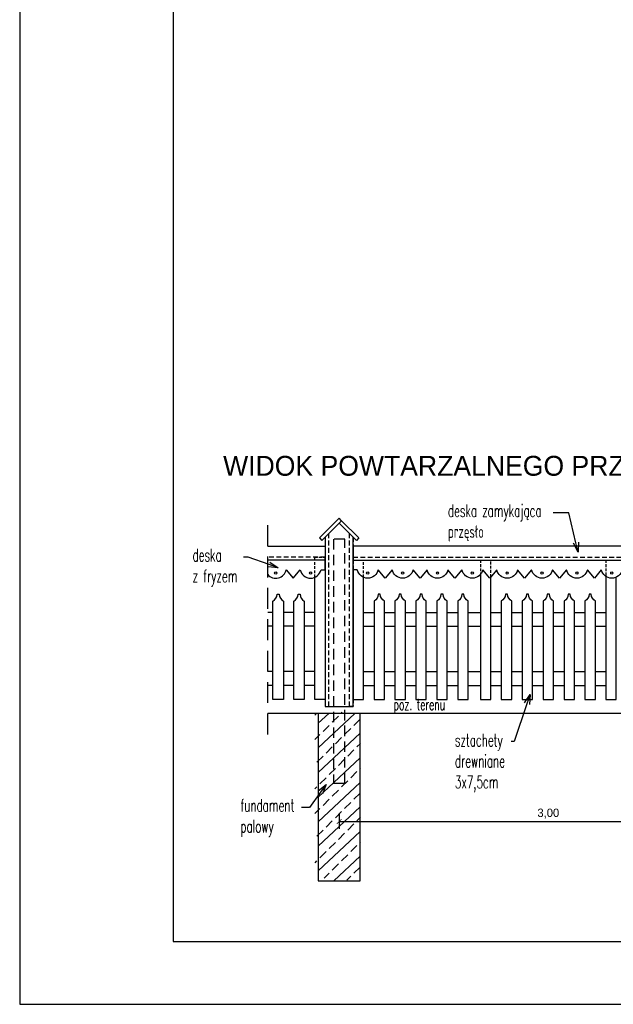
# Model space of a CAD drawing. Extents: x 7460161 to 7461537, y 5624691 to 5625913.
# Tile 1 of 26: x 7460161 to 7460203, y 5625685 to 5625755. Entities that reach past the tile are written whole.
import ezdxf
from ezdxf import colors
from ezdxf.entities.mleader import LeaderData, LeaderLine
from ezdxf.enums import TextEntityAlignment as Align
from ezdxf.math import Vec2, Vec3

# ---------------------------------------------------------------- set-up
doc = ezdxf.new("R2010")
doc.units = 0
doc.header["$MEASUREMENT"] = 0
doc.linetypes.add('DASHED', pattern=[0.75, 0.5, -0.25])
doc.linetypes.add('DASHEDX2', pattern=[1.5, 1, -0.5])
for name, color, linetype in [('hatch_R&F', 4, 'Continuous'), ('konstr_PROKON', 2, 'Continuous'), ('opisy_R&F', 3, 'Continuous'), ('ozn_graficzne_R&F', 5, 'Continuous'), ('widoki_przerywana_R&F', 4, 'DASHEDX2'), ('widoki_R&F', 4, 'Continuous'), ('więźba_R&F', 3, 'Continuous')]:
    doc.layers.add(name, color=color, linetype=linetype)
doc.layers.add('PODSTAWOWE - teren', color=54, linetype='Continuous', lineweight=50)
doc.layers.add('rzędne proj_k', color=190, linetype='Continuous', lineweight=18)
doc.styles.add('simplex', font='simplex.shx', dxfattribs={"width": 0.6})
doc.styles.add('Skala 50', font='simplex.shx', dxfattribs={"width": 0.9, "height": 10})
doc.styles.add('TECH', font='FL Pismo Techniczne.ttf')
doc.dimstyles.new('K_1-500 (50)', dxfattribs={"dimscale": 5, "dimtxt": 0.12, "dimasz": 0.006999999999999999, "dimexe": 10, "dimexo": 50, "dimgap": 0.04, "dimtad": 1, "dimlfac": 0.1, "dimrnd": 0.01, "dimzin": 1, "dimtxsty": 'TECH', "dimblk": 'SS', "dimcen": 0, "dimdle": 10, "dimse1": 1, "dimse2": 1, "dimclrd": 256, "dimclre": 256, "dimclrt": 7, "dimazin": 0, "dimtfac": 1, "dimtix": 1, "dimtmove": 1, "dimatfit": 3, "dimfxl": 1, "dimtfill": 1, "dimtfillclr": 256, "dimtolj": 1, "dimtzin": 0, "dimlwd": -1, "dimarcsym": 0})

# ---------------------------------------------------------------- blocks, each defined once
blk = doc.blocks.new('_Open30')
at = {"color": 0, "linetype": 'ByBlock', "lineweight": -2, "transparency": 16777216}
for p, q in [((-1, 0.2679), (0, 0)), ((0, 0), (-1, -0.2679)), ((0, 0), (-1, 0))]:
    blk.add_line(p, q, dxfattribs=at)
blk = doc.blocks.new('SS')
blk.add_line((0, -15), (0, 15))
at = {"const_width": 1.5}
blk.add_lwpolyline([(-5, -5), (5, 5)], dxfattribs=at)
blk = doc.blocks.new('*D187')
at = {"layer": 'Defpoints', "color": 0, "linetype": 'ByBlock'}
for p in [(7460183.580566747, 5625705.860498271), (7460213.580566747, 5625705.860498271), (7460213.580566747, 5625697.619338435)]:
    blk.add_point(p, dxfattribs=at)
at = {"layer": 'widoki_R&F', "linetype": 'ByBlock'}
blk.add_line((7460183.615566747, 5625697.619338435), (7460213.545566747, 5625697.619338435), dxfattribs=at)
at = {"layer": 'widoki_R&F', "linetype": 'ByBlock', "xscale": 0.035, "yscale": 0.035, "zscale": 0.035, "rotation": 180}
blk.add_blockref('SS', (7460183.580566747, 5625697.619338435), dxfattribs=at)
at = {"layer": 'widoki_R&F', "linetype": 'ByBlock', "xscale": 0.035, "yscale": 0.035, "zscale": 0.035}
blk.add_blockref('SS', (7460213.580566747, 5625697.619338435), dxfattribs=at)
at = {"layer": 'widoki_R&F', "color": 7, "linetype": 'ByBlock', "insert": (7460198.580566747, 5625698.179338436), "char_height": 0.6, "attachment_point": 5, "style": 'TECH', "bg_fill": 3, "box_fill_scale": 1.25, "bg_fill_color": 256, "bg_fill_true_color": 13158600, "bg_fill_transparency": 0}
blk.add_mtext('\\A1;3,00', dxfattribs=at)

msp = doc.modelspace()

# ---------------------------------------------------------------- hatches: boundary and pattern name
at = {"layer": 'hatch_R&F', "linetype": 'ByBlock'}
h = msp.add_hatch(dxfattribs=at)
h.set_pattern_fill('ANSI33', color=9, scale=5)
h.set_pattern_definition([(45, (-67142356.83916287, -50630736.74339476), (-0.8838834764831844, 0.8838834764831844), []), (45, (-67142355.9552794, -50630736.74339476), (-0.8838834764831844, 0.8838834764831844), [0.6250000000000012, -0.3125000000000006])])
h.paths.add_polyline_path([(7460182.080566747, 5625693.360498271), (7460185.080566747, 5625693.360498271), (7460185.080566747, 5625705.360498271), (7460182.080566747, 5625705.360498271)])

# ---------------------------------------------------------------- linework, layer by layer
at = {"layer": 'Defpoints'}
msp.add_lwpolyline([(7460160.670428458, 5625684.500649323), (7460457.670428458, 5625684.500649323), (7460457.670428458, 5625894.500649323), (7460160.670428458, 5625894.500649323)], close=True, dxfattribs=at)
at = {"layer": 'konstr_PROKON', "color": 4, "linetype": 'ByBlock'}
msp.add_lwpolyline([(7460182.080566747, 5625693.360498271), (7460185.080566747, 5625693.360498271), (7460185.080566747, 5625705.360498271), (7460182.080566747, 5625705.360498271)], close=True, dxfattribs=at)
at = {"layer": 'ozn_graficzne_R&F'}
msp.add_lwpolyline([(7460171.670428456, 5625689.000649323), (7460453.170428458, 5625689.000649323), (7460453.170428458, 5625890.000649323), (7460171.670428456, 5625890.000649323)], close=True, dxfattribs=at)
at = {"layer": 'PODSTAWOWE - teren', "lineweight": 40, "const_width": 0.1}
msp.add_lwpolyline([(7460178.459241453, 5625705.360498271), (7460218.14308017, 5625705.360498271)], dxfattribs=at)
at = {"layer": 'widoki_przerywana_R&F', "color": 9, "ltscale": 1.5}
msp.add_lwpolyline([(7460178.459241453, 5625703.860498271), (7460178.459241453, 5625718.992990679)], dxfattribs=at)
at = {"layer": 'widoki_przerywana_R&F', "color": 9, "ltscale": 0.35}
msp.add_lwpolyline([(7460182.580566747, 5625705.860498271), (7460182.830566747, 5625705.860498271), (7460182.830566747, 5625718.256944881), (7460182.580566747, 5625718.006944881)], close=True, dxfattribs=at)
for points in [[(7460182.580566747, 5625716.360498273), (7460182.580566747, 5625716.560498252), (7460178.459241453, 5625716.560498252)], [(7460184.580566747, 5625716.360498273), (7460184.580566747, 5625716.560498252), (7460212.580566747, 5625716.560498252), (7460212.580566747, 5625716.360498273)]]:
    msp.add_lwpolyline(points, dxfattribs=at)
at = {"layer": 'widoki_przerywana_R&F', "color": 9, "ltscale": 0.2}
for points in [[(7460181.830566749, 5625715.121451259), (7460181.830566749, 5625716.560498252), (7460182.580566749, 5625716.560498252), (7460182.580566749, 5625715.660498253)], [(7460184.580566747, 5625716.560498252), (7460184.580566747, 5625715.660498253)], [(7460185.330566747, 5625715.121451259), (7460185.330566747, 5625716.360498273)], [(7460193.705566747, 5625716.360498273), (7460193.705566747, 5625715.319001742)], [(7460194.455566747, 5625715.150498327), (7460194.455566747, 5625716.360498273)], [(7460202.705566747, 5625716.360498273), (7460202.705566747, 5625715.188661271)]]:
    msp.add_lwpolyline(points, dxfattribs=at)
at = {"layer": 'widoki_R&F', "color": 9, "linetype": 'ByBlock'}
for p, q in [((7460178.830566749, 5625712.61049827), (7460178.459241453, 5625712.61049827)), ((7460180.330566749, 5625712.61049827), (7460179.580566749, 5625712.61049827)), ((7460181.830566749, 5625712.61049827), (7460181.080566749, 5625712.61049827)), ((7460185.330566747, 5625712.61049827), (7460186.080566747, 5625712.61049827)), ((7460186.830566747, 5625712.61049827), (7460187.580566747, 5625712.61049827)), ((7460188.330566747, 5625712.61049827), (7460189.080566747, 5625712.61049827)), ((7460189.830566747, 5625712.61049827), (7460190.580566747, 5625712.61049827)), ((7460191.330566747, 5625712.61049827), (7460192.080566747, 5625712.61049827)), ((7460192.830566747, 5625712.61049827), (7460193.705566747, 5625712.61049827)), ((7460194.455566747, 5625712.61049827), (7460195.205566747, 5625712.61049827)), ((7460195.955566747, 5625712.61049827), (7460196.705566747, 5625712.61049827)), ((7460197.455566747, 5625712.61049827), (7460198.205566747, 5625712.61049827)), ((7460198.955566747, 5625712.61049827), (7460199.705566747, 5625712.61049827)), ((7460200.455566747, 5625712.61049827), (7460201.205566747, 5625712.61049827)), ((7460201.955566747, 5625712.61049827), (7460202.705566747, 5625712.61049827)), ((7460178.830566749, 5625711.61049827), (7460178.459241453, 5625711.61049827)), ((7460180.330566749, 5625711.61049827), (7460179.580566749, 5625711.61049827)), ((7460181.830566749, 5625711.61049827), (7460181.080566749, 5625711.61049827)), ((7460185.330566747, 5625711.61049827), (7460186.080566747, 5625711.61049827)), ((7460186.830566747, 5625711.61049827), (7460187.580566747, 5625711.61049827)), ((7460188.330566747, 5625711.61049827), (7460189.080566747, 5625711.61049827)), ((7460189.830566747, 5625711.61049827), (7460190.580566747, 5625711.61049827)), ((7460191.330566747, 5625711.61049827), (7460192.080566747, 5625711.61049827)), ((7460192.830566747, 5625711.61049827), (7460193.705566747, 5625711.61049827)), ((7460194.455566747, 5625711.61049827), (7460195.205566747, 5625711.61049827)), ((7460195.955566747, 5625711.61049827), (7460196.705566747, 5625711.61049827)), ((7460197.455566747, 5625711.61049827), (7460198.205566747, 5625711.61049827)), ((7460198.955566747, 5625711.61049827), (7460199.705566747, 5625711.61049827)), ((7460200.455566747, 5625711.61049827), (7460201.205566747, 5625711.61049827)), ((7460201.955566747, 5625711.61049827), (7460202.705566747, 5625711.61049827)), ((7460178.830566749, 5625708.360498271), (7460178.459241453, 5625708.360498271)), ((7460180.330566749, 5625708.360498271), (7460179.580566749, 5625708.360498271)), ((7460181.830566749, 5625708.360498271), (7460181.080566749, 5625708.360498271)), ((7460185.330566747, 5625708.360498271), (7460186.080566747, 5625708.360498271)), ((7460186.830566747, 5625708.360498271), (7460187.580566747, 5625708.360498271)), ((7460188.330566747, 5625708.360498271), (7460189.080566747, 5625708.360498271)), ((7460189.830566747, 5625708.360498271), (7460190.580566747, 5625708.360498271)), ((7460191.330566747, 5625708.360498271), (7460192.080566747, 5625708.360498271)), ((7460192.830566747, 5625708.360498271), (7460193.705566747, 5625708.360498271)), ((7460194.455566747, 5625708.360498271), (7460195.205566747, 5625708.360498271)), ((7460195.955566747, 5625708.360498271), (7460196.705566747, 5625708.360498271)), ((7460197.455566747, 5625708.360498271), (7460198.205566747, 5625708.360498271)), ((7460198.955566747, 5625708.360498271), (7460199.705566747, 5625708.360498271)), ((7460200.455566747, 5625708.360498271), (7460201.205566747, 5625708.360498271)), ((7460201.955566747, 5625708.360498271), (7460202.705566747, 5625708.360498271)), ((7460178.830566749, 5625707.360498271), (7460178.459241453, 5625707.360498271)), ((7460180.330566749, 5625707.360498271), (7460179.580566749, 5625707.360498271)), ((7460181.830566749, 5625707.360498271), (7460181.080566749, 5625707.360498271)), ((7460185.330566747, 5625707.360498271), (7460186.080566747, 5625707.360498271)), ((7460186.830566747, 5625707.360498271), (7460187.580566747, 5625707.360498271)), ((7460188.330566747, 5625707.360498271), (7460189.080566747, 5625707.360498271)), ((7460189.830566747, 5625707.360498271), (7460190.580566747, 5625707.360498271)), ((7460191.330566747, 5625707.360498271), (7460192.080566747, 5625707.360498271)), ((7460192.830566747, 5625707.360498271), (7460193.705566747, 5625707.360498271)), ((7460194.455566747, 5625707.360498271), (7460195.205566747, 5625707.360498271)), ((7460195.955566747, 5625707.360498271), (7460196.705566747, 5625707.360498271)), ((7460197.455566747, 5625707.360498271), (7460198.205566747, 5625707.360498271)), ((7460198.955566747, 5625707.360498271), (7460199.705566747, 5625707.360498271)), ((7460200.455566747, 5625707.360498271), (7460201.205566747, 5625707.360498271)), ((7460201.955566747, 5625707.360498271), (7460202.705566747, 5625707.360498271))]:
    msp.add_line(p, q, dxfattribs=at)
at = {"layer": 'widoki_R&F', "color": 4, "linetype": 'ByBlock'}
for points in [[(7460182.343129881, 5625717.769508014), (7460183.757343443, 5625719.183721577), (7460183.580566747, 5625719.360498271), (7460182.166353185, 5625717.946284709)], [(7460184.818003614, 5625717.769508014), (7460183.580566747, 5625719.006944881), (7460183.757343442, 5625719.183721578), (7460184.994780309, 5625717.946284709)], [(7460184.580566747, 5625716.360498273), (7460212.580566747, 5625716.360498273), (7460212.580566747, 5625717.360498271), (7460184.580566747, 5625717.360498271)]]:
    msp.add_lwpolyline(points, close=True, dxfattribs=at)
for points in [[(7460178.459241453, 5625717.360498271), (7460182.580566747, 5625717.360498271), (7460182.580566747, 5625716.360498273), (7460178.459241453, 5625716.360498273)], [(7460182.580566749, 5625715.660498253), (7460182.580566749, 5625715.660498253), (7460182.580566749, 5625706.360498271), (7460181.830566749, 5625706.360498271), (7460181.830566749, 5625715.121451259)], [(7460184.580566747, 5625715.660498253), (7460184.580566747, 5625716.360498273), (7460212.580566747, 5625716.360498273)], [(7460184.580566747, 5625715.660498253), (7460184.580566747, 5625715.660498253), (7460184.580566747, 5625706.360498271), (7460185.330566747, 5625706.360498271), (7460185.330566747, 5625715.121451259)], [(7460193.705566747, 5625715.319001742), (7460193.705566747, 5625706.360498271), (7460194.455566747, 5625706.360498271), (7460194.455566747, 5625715.150498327)], [(7460202.705566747, 5625715.188661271), (7460202.705566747, 5625706.360498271), (7460203.455566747, 5625706.360498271), (7460203.455566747, 5625715.13257653)]]:
    msp.add_lwpolyline(points, dxfattribs=at)
for points in [[(7460178.459241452, 5625715.314890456, 0.608746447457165), (7460179.780566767, 5625715.660498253), (7460180.280566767, 5625715.060498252), (7460180.780566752, 5625715.660498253, 0.8000000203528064), (7460182.280566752, 5625715.660498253), (7460182.580566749, 5625715.660498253), (7460182.580566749, 5625716.360498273), (7460178.459241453, 5625716.360498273)], [(7460203.88056661, 5625715.660498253, -0.8000000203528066), (7460202.380566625, 5625715.660498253), (7460201.880566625, 5625715.060498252), (7460201.380566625, 5625715.660498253, -0.8000000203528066), (7460199.88056664, 5625715.660498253), (7460199.38056664, 5625715.060498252), (7460198.88056664, 5625715.660498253, -0.8000000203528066), (7460197.380566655, 5625715.660498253), (7460196.880566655, 5625715.060498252), (7460196.380566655, 5625715.660498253, -0.8000000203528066), (7460194.880566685, 5625715.660498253), (7460194.380566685, 5625715.060498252), (7460193.880566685, 5625715.660498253, -0.8000000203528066), (7460192.380566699, 5625715.660498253), (7460191.880566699, 5625715.060498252), (7460191.380566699, 5625715.660498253, -0.8000000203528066), (7460189.880566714, 5625715.660498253), (7460189.380566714, 5625715.060498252), (7460188.880566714, 5625715.660498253, -0.8000000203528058), (7460187.380566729, 5625715.660498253), (7460186.880566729, 5625715.060498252), (7460186.380566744, 5625715.660498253, -0.8000000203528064), (7460184.880566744, 5625715.660498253), (7460184.580566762, 5625715.660498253)]]:
    msp.add_lwpolyline(points, format="xyb", dxfattribs=at)
for points in [[(7460179.280566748, 5625713.91049827, 0.2653613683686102), (7460179.580566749, 5625713.410498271), (7460179.580566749, 5625706.360498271), (7460178.830566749, 5625706.360498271), (7460178.830566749, 5625713.410498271, 0.2653613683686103), (7460179.130566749, 5625713.910498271)], [(7460180.780566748, 5625713.91049827, 0.2653613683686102), (7460181.080566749, 5625713.410498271), (7460181.080566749, 5625706.360498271), (7460180.330566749, 5625706.360498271), (7460180.330566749, 5625713.410498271, 0.2653613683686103), (7460180.630566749, 5625713.910498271)], [(7460186.380566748, 5625713.91049827, -0.2653613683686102), (7460186.080566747, 5625713.410498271), (7460186.080566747, 5625706.360498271), (7460186.830566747, 5625706.360498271), (7460186.830566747, 5625713.410498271, -0.2653613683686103), (7460186.530566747, 5625713.910498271)], [(7460187.880566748, 5625713.91049827, -0.2653613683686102), (7460187.580566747, 5625713.410498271), (7460187.580566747, 5625706.360498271), (7460188.330566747, 5625706.360498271), (7460188.330566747, 5625713.410498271, -0.2653613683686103), (7460188.030566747, 5625713.910498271)], [(7460189.380566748, 5625713.91049827, -0.2653613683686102), (7460189.080566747, 5625713.410498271), (7460189.080566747, 5625706.360498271), (7460189.830566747, 5625706.360498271), (7460189.830566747, 5625713.410498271, -0.2653613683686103), (7460189.530566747, 5625713.910498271)], [(7460190.880566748, 5625713.91049827, -0.2653613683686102), (7460190.580566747, 5625713.410498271), (7460190.580566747, 5625706.360498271), (7460191.330566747, 5625706.360498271), (7460191.330566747, 5625713.410498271, -0.2653613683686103), (7460191.030566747, 5625713.910498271)], [(7460192.380566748, 5625713.91049827, -0.2653613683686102), (7460192.080566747, 5625713.410498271), (7460192.080566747, 5625706.360498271), (7460192.830566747, 5625706.360498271), (7460192.830566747, 5625713.410498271, -0.2653613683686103), (7460192.530566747, 5625713.910498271)], [(7460195.505566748, 5625713.91049827, -0.2653613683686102), (7460195.205566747, 5625713.410498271), (7460195.205566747, 5625706.360498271), (7460195.955566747, 5625706.360498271), (7460195.955566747, 5625713.410498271, -0.2653613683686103), (7460195.655566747, 5625713.910498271)], [(7460197.005566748, 5625713.91049827, -0.2653613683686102), (7460196.705566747, 5625713.410498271), (7460196.705566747, 5625706.360498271), (7460197.455566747, 5625706.360498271), (7460197.455566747, 5625713.410498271, -0.2653613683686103), (7460197.155566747, 5625713.910498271)], [(7460198.505566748, 5625713.91049827, -0.2653613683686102), (7460198.205566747, 5625713.410498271), (7460198.205566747, 5625706.360498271), (7460198.955566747, 5625706.360498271), (7460198.955566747, 5625713.410498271, -0.2653613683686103), (7460198.655566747, 5625713.910498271)], [(7460200.005566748, 5625713.91049827, -0.2653613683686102), (7460199.705566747, 5625713.410498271), (7460199.705566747, 5625706.360498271), (7460200.455566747, 5625706.360498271), (7460200.455566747, 5625713.410498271, -0.2653613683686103), (7460200.155566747, 5625713.910498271)], [(7460201.505566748, 5625713.91049827, -0.2653613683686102), (7460201.205566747, 5625713.410498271), (7460201.205566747, 5625706.360498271), (7460201.955566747, 5625706.360498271), (7460201.955566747, 5625713.410498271, -0.2653613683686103), (7460201.655566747, 5625713.910498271)]]:
    msp.add_lwpolyline(points, format="xyb", close=True, dxfattribs=at)
at = {"layer": 'widoki_R&F', "color": 4}
for centre in [(7460179.030566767, 5625715.429248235), (7460181.530566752, 5625715.429248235), (7460185.630566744, 5625715.429248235), (7460188.130566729, 5625715.429248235), (7460190.630566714, 5625715.429248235), (7460193.130566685, 5625715.429248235), (7460195.63056667, 5625715.429248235), (7460198.130566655, 5625715.429248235), (7460200.630566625, 5625715.429248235), (7460203.13056661, 5625715.429248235)]:
    msp.add_circle(centre, 0.07833320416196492, dxfattribs=at)

# ---------------------------------------------------------------- texts
at = {"layer": 'opisy_R&F', "color": 2, "style": 'TECH'}
msp.add_text('WIDOK POWTARZALNEGO PRZĘSŁA OGRODZENIA', height=1.425, dxfattribs=at).set_placement((7460198.76255919, 5625723.121388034), align=Align.MIDDLE_CENTER)

# ---------------------------------------------------------------- leaders
at = {"layer": 'konstr_PROKON', "color": 4, "linetype": 'ByBlock'}
ml = msp.add_multileader_mtext('Standard', dxfattribs=at)
ml.set_content('{\\W0.6;deska zamykająca\\Pprzęsło}', color=256, style='Skala 50')
ml.set_leader_properties()
ml.set_arrow_properties(name='OPEN30')
ml.build(insert=Vec2(0, 0))
ml.multileader.update_dxf_attribs({"dogleg_length": 5, "arrow_head_size": 0.7000000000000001})
ctx = ml.context
ctx.base_point, ctx.char_height, ctx.arrow_head_size, ctx.landing_gap_size, ctx.plane_origin = Vec3(7460191.184759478, 5625719.742182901), 0.9, 0.7000000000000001, 0.2, Vec3(7453599.946923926, 5626394.403850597)
notes = []
notes.append((ctx, [(0, (1, 1, 0), (7460200.057783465, 5625719.742182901), (-1, 0), 1.118738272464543, [(0, [(7460200.724254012, 5625716.923972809)], 0, [])])]))
ctx.mtext.insert, ctx.mtext.width, ctx.mtext.defined_height = Vec3(7460191.384759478, 5625720.352897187), 8.426648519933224, 4.664295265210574
ml = msp.add_multileader_mtext('Standard', dxfattribs=at)
ml.set_content('{\\W0.6;deska \\Pz fryzem}', color=256, style='Skala 50')
ml.set_leader_properties()
ml.set_arrow_properties(name='OPEN30')
ml.build(insert=Vec2(0, 0))
ml.multileader.update_dxf_attribs({"dogleg_length": 0.3442321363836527, "arrow_head_size": 0.7000000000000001})
ctx = ml.context
ctx.base_point, ctx.char_height, ctx.arrow_head_size, ctx.landing_gap_size, ctx.plane_origin = Vec3(7460172.86917781, 5625716.568888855), 0.9, 0.7000000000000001, 0.2, Vec3(7453577.321281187, 5626394.362799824)
notes.append((ctx, [(0, (1, 1, 0), (7460177.059124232, 5625716.568888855), (-1, 0), 0.3442321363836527, [(0, [(7460179.216865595, 5625715.810801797)], 0, [])])]))
ctx.mtext.insert, ctx.mtext.width, ctx.mtext.defined_height = Vec3(7460173.06917781, 5625717.168888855), 5.186299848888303, 4.664295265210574
ml = msp.add_multileader_mtext('Standard', dxfattribs=at)
ml.set_content('{\\W0.6;fundament palowy}', color=256, style='Skala 50')
ml.set_leader_properties()
ml.set_arrow_properties(name='OPEN30')
ml.build(insert=Vec2(0, 0))
ml.multileader.update_dxf_attribs({"dogleg_length": 0.563485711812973, "arrow_head_size": 0.7000000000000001})
ctx = ml.context
ctx.base_point, ctx.char_height, ctx.arrow_head_size, ctx.landing_gap_size, ctx.plane_origin = Vec3(7460176.300446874, 5625698.620409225), 0.9, 0.7000000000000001, 0.2, Vec3(7453581.01704498, 5626373.538347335)
notes.append((ctx, [(0, (1, 1, 0), (7460181.455361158, 5625698.620409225), (-1, 0), 0.563485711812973, [(0, [(7460182.640769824, 5625700.27340929)], 0, [])])]))
ctx.mtext.insert, ctx.mtext.width, ctx.mtext.defined_height = Vec3(7460176.500446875, 5625699.220409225), 5.784215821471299, 4.664295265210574
for ctx, leaders in notes:
    for number, flags, end, landing, length, lines in leaders:
        leader = LeaderData()
        leader.index, (leader.has_last_leader_line, leader.has_dogleg_vector, leader.attachment_direction) = number, flags
        leader.last_leader_point, leader.dogleg_vector, leader.dogleg_length = Vec3(end), Vec3(landing), length
        for number, points, colour, breaks in lines:
            line = LeaderLine()
            line.index, line.vertices, line.color, line.breaks = number, Vec3.list(points), colors.encode_raw_color(colour), breaks
            leader.lines.append(line)
        ctx.leaders.append(leader)

# ---------------------------------------------------------------- next in the draw order: dimensions: what is measured, and where the dimension line sits
at = {"layer": 'widoki_R&F', "linetype": 'ByBlock'}
dim = msp.add_linear_dim(base=(7460213.580566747, 5625697.619338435), p1=(7460183.580566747, 5625705.860498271), p2=(7460213.580566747, 5625705.860498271), dimstyle='K_1-500 (50)', dxfattribs=at)
dim.commit()
dim.dimension.update_dxf_attribs({"geometry": '*D187', "text_midpoint": (7460198.580566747, 5625698.179338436)})

# ---------------------------------------------------------------- next in the draw order: linework, layer by layer
at = {"layer": 'konstr_PROKON', "color": 4, "linetype": 'DASHED', "ltscale": 1.5}
msp.add_lwpolyline([(7460183.18056675, 5625700.360498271), (7460183.980566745, 5625700.360498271), (7460183.980566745, 5625717.860498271), (7460183.18056675, 5625717.860498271)], close=True, dxfattribs=at)
at = {"layer": 'widoki_przerywana_R&F', "color": 9, "ltscale": 0.35}
msp.add_lwpolyline([(7460184.580566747, 5625705.860498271), (7460184.330566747, 5625705.860498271), (7460184.330566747, 5625718.256944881), (7460184.580566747, 5625718.006944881)], close=True, dxfattribs=at)
at = {"layer": 'więźba_R&F', "color": 4, "linetype": 'ByBlock'}
msp.add_lwpolyline([(7460183.580566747, 5625719.006944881), (7460182.580566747, 5625718.006944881), (7460182.580566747, 5625705.860498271), (7460184.580566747, 5625705.860498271), (7460184.580566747, 5625718.006944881), (7460183.580566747, 5625719.006944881)], dxfattribs=at)

# ---------------------------------------------------------------- next in the draw order: texts
at = {"layer": 'rzędne proj_k', "color": 7, "linetype": 'Continuous', "style": 'simplex', "width": 0.5999999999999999}
msp.add_text('poz. terenu', height=0.8, dxfattribs=at).set_placement((7460187.479353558, 5625705.607610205))

# ---------------------------------------------------------------- next in the draw order: leaders
at = {"layer": 'konstr_PROKON', "color": 4, "linetype": 'ByBlock'}
ml = msp.add_multileader_mtext('Standard', dxfattribs=at)
ml.set_content('{\\W0.6;sztachety drewniane\\P3x7,5cm}', color=256, style='Skala 50')
ml.set_leader_properties()
ml.set_arrow_properties(name='OPEN30')
ml.build(insert=Vec2(0, 0))
ml.multileader.update_dxf_attribs({"dogleg_length": 0.2075545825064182, "arrow_head_size": 0.7000000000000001})
ctx = ml.context
ctx.base_point, ctx.char_height, ctx.arrow_head_size, ctx.landing_gap_size, ctx.plane_origin = Vec3(7460191.68361966, 5625703.359716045), 0.9, 0.7000000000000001, 0.2, Vec3(7453594.102814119, 5626380.441764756)
notes = []
notes.append((ctx, [(0, (1, 1, 0), (7460196.122602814, 5625703.359716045), (-1, 0), 0.2075545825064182, [(0, [(7460197.273088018, 5625706.71580808)], 0, [])])]))
ctx.mtext.insert, ctx.mtext.width, ctx.mtext.defined_height = Vec3(7460191.883619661, 5625703.89543033), 5.186299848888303, 4.664295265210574
for ctx, leaders in notes:
    for number, flags, end, landing, length, lines in leaders:
        leader = LeaderData()
        leader.index, (leader.has_last_leader_line, leader.has_dogleg_vector, leader.attachment_direction) = number, flags
        leader.last_leader_point, leader.dogleg_vector, leader.dogleg_length = Vec3(end), Vec3(landing), length
        for number, points, colour, breaks in lines:
            line = LeaderLine()
            line.index, line.vertices, line.color, line.breaks = number, Vec3.list(points), colors.encode_raw_color(colour), breaks
            leader.lines.append(line)
        ctx.leaders.append(leader)

doc.saveas('drawing.dxf')
